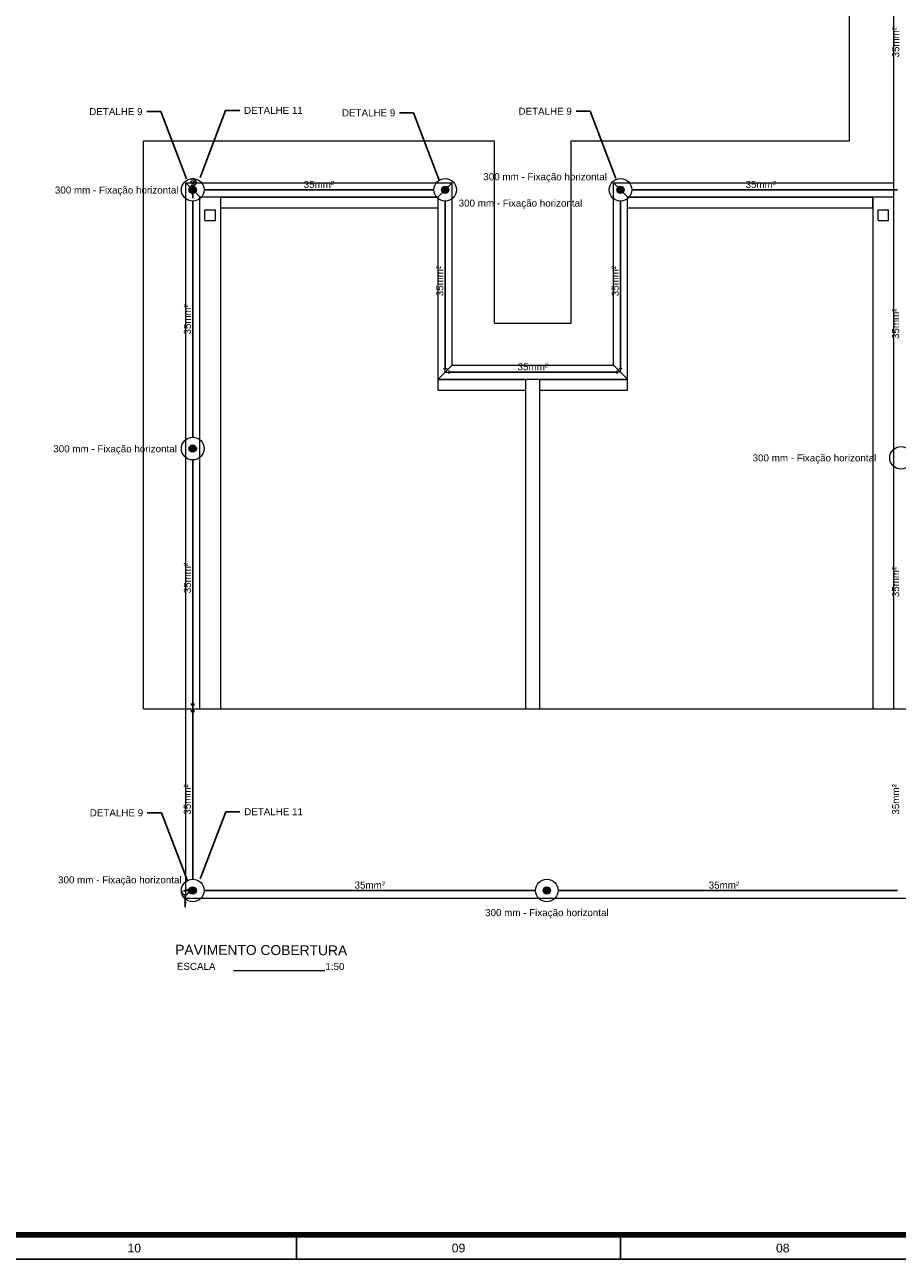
# Model space of a CAD drawing. Header units: millimetres. Extents: x 659 to 1031, y -73 to 11.
# Tile 75 of 141: x 814 to 839, y -73 to -38. Entities that reach past the tile are written whole.
import ezdxf
from ezdxf.enums import TextEntityAlignment as Align

# ---------------------------------------------------------------- set-up
doc = ezdxf.new("R2010")
doc.units = ezdxf.units.MM
doc.header["$MEASUREMENT"] = 0
doc.linetypes.add('NULL', pattern=[0])
for name, color, linetype, lineweight in [('Cotas', 1, 'Continuous', 0), ('IFC-Acessório discreto-Contorno', 69, 'Continuous', 5), ('IFC-Elemento de mobília-Contorno', 152, 'Continuous', 5), ('IFC-Laje-Contorno', 134, 'Continuous', 5), ('IFC-Parede padrão-Contorno', 44, 'Continuous', 5), ('P-Simbol', 170, 'Continuous', 20), ('PR-Condutos 35mm²', 210, 'Continuous', 25), ('PR-Conexões', 5, 'Continuous', 20), ('PR-Textos conduto', 7, 'Continuous', 9), ('Textos', 7, 'Continuous', 9)]:
    doc.layers.add(name, color=color, linetype=linetype, lineweight=lineweight)
doc.layers.add('Prancha', color=1, linetype='Continuous')
doc.styles.add('Arial', font='arial.ttf')
doc.styles.add('SWIS', font='swisse.ttf')
doc.styles.add('Swis721ExBT', font='swisse.ttf')
doc.dimstyles.get("Standard").update_dxf_attribs({"dimtxt": 0.18, "dimasz": 0.18, "dimexe": 0.18, "dimexo": 0.0625, "dimgap": 0.09, "dimtad": 0, "dimtih": 1, "dimtoh": 1, "dimdec": 4, "dimzin": 0, "dimdsep": 46, "dimtxsty": 'Standard', "dimcen": 0.09, "dimadec": 0, "dimazin": 0, "dimtfac": 1, "dimtdec": 4, "dimtofl": 0, "dimtmove": 0, "dimatfit": 3, "dimfxl": 1, "dimtolj": 1, "dimtzin": 0, "dimarcsym": 0})

# ---------------------------------------------------------------- blocks, each defined once
blk = doc.blocks.new('Folha A0')
at = {"layer": 'Prancha', "color": 4, "lineweight": 100}
blk.add_line((-0.7, 0.7), (-117.3, 0.7), dxfattribs=at)
at = {"layer": 'Prancha', "color": 1}
blk.add_line((-83.25, 0), (-83.25, 0.7), dxfattribs=at)
at = {"layer": 'Prancha', "color": 2}
blk.add_line((-74, 0), (-74, 0.7), dxfattribs=at)
at = {"layer": 'Prancha', "color": 1}
blk.add_lwpolyline([(-119.8, 0), (0, 0), (0, 84.1), (-119.8, 84.1)], close=True, dxfattribs=at)
at = {"layer": 'Prancha', "color": 1, "style": 'SWIS'}
for s, p in [('10', (-87.875, 0.121)), ('09', (-78.625, 0.121)), ('08', (-69.375, 0.121))]:
    blk.add_text(s, height=0.25, dxfattribs=at).set_placement(p, align=Align.BOTTOM_CENTER)

msp = doc.modelspace()

# ---------------------------------------------------------------- hatches: boundary and pattern name
at = {"layer": 'P-Simbol', "linetype": 'Continuous'}
for points in [[(819.25, -42.968), (819.25, -42.959), (819.248, -42.949), (819.246, -42.941), (819.244, -42.932), (819.24, -42.923), (819.236, -42.915), (819.231, -42.908), (819.226, -42.9), (819.219, -42.894), (819.213, -42.887), (819.205, -42.882), (819.198, -42.877), (819.19, -42.873), (819.181, -42.869), (819.172, -42.866), (819.163, -42.864), (819.154, -42.863), (819.145, -42.863), (819.136, -42.863), (819.127, -42.864), (819.118, -42.866), (819.109, -42.869), (819.101, -42.873), (819.093, -42.877), (819.085, -42.882), (819.078, -42.887), (819.071, -42.894), (819.065, -42.9), (819.059, -42.908), (819.054, -42.915), (819.05, -42.923), (819.047, -42.932), (819.044, -42.941), (819.042, -42.949), (819.041, -42.959), (819.04, -42.968), (819.041, -42.977), (819.042, -42.986), (819.044, -42.995), (819.047, -43.004), (819.05, -43.012), (819.054, -43.02), (819.059, -43.028), (819.065, -43.035), (819.071, -43.042), (819.078, -43.048), (819.085, -43.054), (819.093, -43.058), (819.101, -43.063), (819.109, -43.066), (819.118, -43.069), (819.127, -43.071), (819.136, -43.072), (819.145, -43.072), (819.154, -43.072), (819.163, -43.071), (819.172, -43.069), (819.181, -43.066), (819.19, -43.063), (819.198, -43.058), (819.205, -43.054), (819.213, -43.048), (819.219, -43.042), (819.226, -43.035), (819.231, -43.028), (819.236, -43.02), (819.24, -43.012), (819.244, -43.004), (819.246, -42.995), (819.248, -42.986), (819.25, -42.977)], [(826.454, -42.968), (826.453, -42.959), (826.452, -42.949), (826.45, -42.941), (826.447, -42.932), (826.444, -42.923), (826.44, -42.915), (826.435, -42.908), (826.429, -42.9), (826.423, -42.894), (826.416, -42.887), (826.409, -42.882), (826.401, -42.877), (826.393, -42.873), (826.385, -42.869), (826.376, -42.866), (826.367, -42.864), (826.358, -42.863), (826.349, -42.863), (826.34, -42.863), (826.331, -42.864), (826.322, -42.866), (826.313, -42.869), (826.305, -42.873), (826.297, -42.877), (826.289, -42.882), (826.282, -42.887), (826.275, -42.894), (826.269, -42.9), (826.263, -42.908), (826.258, -42.915), (826.254, -42.923), (826.25, -42.932), (826.248, -42.941), (826.246, -42.949), (826.245, -42.959), (826.244, -42.968), (826.245, -42.977), (826.246, -42.986), (826.248, -42.995), (826.25, -43.004), (826.254, -43.012), (826.258, -43.02), (826.263, -43.028), (826.269, -43.035), (826.275, -43.042), (826.282, -43.048), (826.289, -43.054), (826.297, -43.058), (826.305, -43.063), (826.313, -43.066), (826.322, -43.069), (826.331, -43.071), (826.34, -43.072), (826.349, -43.072), (826.358, -43.072), (826.367, -43.071), (826.376, -43.069), (826.385, -43.066), (826.393, -43.063), (826.401, -43.058), (826.409, -43.054), (826.416, -43.048), (826.423, -43.042), (826.429, -43.035), (826.435, -43.028), (826.44, -43.02), (826.444, -43.012), (826.447, -43.004), (826.45, -42.995), (826.452, -42.986), (826.453, -42.977)], [(831.454, -42.968), (831.453, -42.959), (831.452, -42.949), (831.45, -42.941), (831.447, -42.932), (831.444, -42.923), (831.44, -42.915), (831.435, -42.908), (831.429, -42.9), (831.423, -42.894), (831.416, -42.887), (831.409, -42.882), (831.401, -42.877), (831.393, -42.873), (831.385, -42.869), (831.376, -42.866), (831.367, -42.864), (831.358, -42.863), (831.349, -42.863), (831.34, -42.863), (831.331, -42.864), (831.322, -42.866), (831.313, -42.869), (831.305, -42.873), (831.297, -42.877), (831.289, -42.882), (831.282, -42.887), (831.275, -42.894), (831.269, -42.9), (831.263, -42.908), (831.258, -42.915), (831.254, -42.923), (831.25, -42.932), (831.248, -42.941), (831.246, -42.949), (831.245, -42.959), (831.244, -42.968), (831.245, -42.977), (831.246, -42.986), (831.248, -42.995), (831.25, -43.004), (831.254, -43.012), (831.258, -43.02), (831.263, -43.028), (831.269, -43.035), (831.275, -43.042), (831.282, -43.048), (831.289, -43.054), (831.297, -43.058), (831.305, -43.063), (831.313, -43.066), (831.322, -43.069), (831.331, -43.071), (831.34, -43.072), (831.349, -43.072), (831.358, -43.072), (831.367, -43.071), (831.376, -43.069), (831.385, -43.066), (831.393, -43.063), (831.401, -43.058), (831.409, -43.054), (831.416, -43.048), (831.423, -43.042), (831.429, -43.035), (831.435, -43.028), (831.44, -43.02), (831.444, -43.012), (831.447, -43.004), (831.45, -42.995), (831.452, -42.986), (831.453, -42.977)], [(819.25, -50.348), (819.25, -50.339), (819.248, -50.33), (819.246, -50.321), (819.244, -50.313), (819.24, -50.304), (819.236, -50.296), (819.231, -50.288), (819.226, -50.281), (819.219, -50.274), (819.213, -50.268), (819.205, -50.263), (819.198, -50.258), (819.19, -50.253), (819.181, -50.25), (819.172, -50.247), (819.163, -50.245), (819.154, -50.244), (819.145, -50.244), (819.136, -50.244), (819.127, -50.245), (819.118, -50.247), (819.109, -50.25), (819.101, -50.253), (819.093, -50.258), (819.085, -50.263), (819.078, -50.268), (819.071, -50.274), (819.065, -50.281), (819.059, -50.288), (819.054, -50.296), (819.05, -50.304), (819.047, -50.313), (819.044, -50.321), (819.042, -50.33), (819.041, -50.339), (819.04, -50.348), (819.041, -50.358), (819.042, -50.367), (819.044, -50.376), (819.047, -50.384), (819.05, -50.393), (819.054, -50.401), (819.059, -50.409), (819.065, -50.416), (819.071, -50.423), (819.078, -50.429), (819.085, -50.434), (819.093, -50.439), (819.101, -50.443), (819.109, -50.447), (819.118, -50.45), (819.127, -50.452), (819.136, -50.453), (819.145, -50.453), (819.154, -50.453), (819.163, -50.452), (819.172, -50.45), (819.181, -50.447), (819.19, -50.443), (819.198, -50.439), (819.205, -50.434), (819.213, -50.429), (819.219, -50.423), (819.226, -50.416), (819.231, -50.409), (819.236, -50.401), (819.24, -50.393), (819.244, -50.384), (819.246, -50.376), (819.248, -50.367), (819.25, -50.358)], [(819.25, -62.95), (819.249, -62.941), (819.248, -62.932), (819.246, -62.923), (819.244, -62.914), (819.24, -62.906), (819.236, -62.898), (819.231, -62.89), (819.225, -62.883), (819.219, -62.876), (819.212, -62.87), (819.205, -62.864), (819.197, -62.86), (819.189, -62.855), (819.181, -62.852), (819.172, -62.849), (819.163, -62.847), (819.154, -62.846), (819.145, -62.846), (819.136, -62.846), (819.127, -62.847), (819.118, -62.849), (819.109, -62.852), (819.101, -62.855), (819.093, -62.86), (819.085, -62.864), (819.078, -62.87), (819.071, -62.876), (819.065, -62.883), (819.059, -62.89), (819.054, -62.898), (819.05, -62.906), (819.047, -62.914), (819.044, -62.923), (819.042, -62.932), (819.041, -62.941), (819.04, -62.95), (819.041, -62.959), (819.042, -62.969), (819.044, -62.977), (819.047, -62.986), (819.05, -62.995), (819.054, -63.003), (819.059, -63.01), (819.065, -63.018), (819.071, -63.024), (819.078, -63.031), (819.085, -63.036), (819.093, -63.041), (819.101, -63.045), (819.109, -63.049), (819.118, -63.052), (819.127, -63.054), (819.136, -63.055), (819.145, -63.055), (819.154, -63.055), (819.163, -63.054), (819.172, -63.052), (819.181, -63.049), (819.189, -63.045), (819.197, -63.041), (819.205, -63.036), (819.212, -63.031), (819.219, -63.024), (819.225, -63.018), (819.231, -63.01), (819.236, -63.003), (819.24, -62.995), (819.244, -62.986), (819.246, -62.977), (819.248, -62.969), (819.249, -62.959)], [(829.352, -62.95), (829.352, -62.941), (829.351, -62.932), (829.349, -62.923), (829.346, -62.914), (829.343, -62.906), (829.338, -62.898), (829.333, -62.89), (829.328, -62.883), (829.322, -62.876), (829.315, -62.87), (829.308, -62.864), (829.3, -62.86), (829.292, -62.855), (829.283, -62.852), (829.275, -62.849), (829.266, -62.847), (829.257, -62.846), (829.248, -62.846), (829.238, -62.846), (829.229, -62.847), (829.22, -62.849), (829.212, -62.852), (829.203, -62.855), (829.195, -62.86), (829.187, -62.864), (829.18, -62.87), (829.173, -62.876), (829.167, -62.883), (829.162, -62.89), (829.157, -62.898), (829.153, -62.906), (829.149, -62.914), (829.146, -62.923), (829.144, -62.932), (829.143, -62.941), (829.143, -62.95), (829.143, -62.959), (829.144, -62.969), (829.146, -62.977), (829.149, -62.986), (829.153, -62.995), (829.157, -63.003), (829.162, -63.01), (829.167, -63.018), (829.173, -63.024), (829.18, -63.031), (829.187, -63.036), (829.195, -63.041), (829.203, -63.045), (829.212, -63.049), (829.22, -63.052), (829.229, -63.054), (829.238, -63.055), (829.248, -63.055), (829.257, -63.055), (829.266, -63.054), (829.275, -63.052), (829.283, -63.049), (829.292, -63.045), (829.3, -63.041), (829.308, -63.036), (829.315, -63.031), (829.322, -63.024), (829.328, -63.018), (829.333, -63.01), (829.338, -63.003), (829.343, -62.995), (829.346, -62.986), (829.349, -62.977), (829.351, -62.969), (829.352, -62.959)]]:
    msp.add_hatch(color=142, dxfattribs=at).paths.add_polyline_path(points)
at = {"layer": 'PR-Condutos 35mm²', "linetype": 'Continuous'}
for points in [[(819.144, -43.203), (819.183, -43.058), (819.106, -43.058)], [(818.933, -63.427), (818.971, -63.282), (818.894, -63.282)]]:
    msp.add_hatch(color=201, dxfattribs=at).paths.add_polyline_path(points)

# ---------------------------------------------------------------- linework, layer by layer
at = {"layer": 'IFC-Acessório discreto-Contorno', "color": 8, "lineweight": 5}
for p, q in [((819.495, -43.538), (819.795, -43.538)), ((819.495, -43.838), (819.495, -43.538)), ((819.795, -43.838), (819.795, -43.538)), ((838.695, -43.538), (838.995, -43.538)), ((838.695, -43.838), (838.695, -43.538)), ((838.995, -43.838), (838.995, -43.538)), ((819.495, -43.838), (819.795, -43.838)), ((838.695, -43.838), (838.995, -43.838))]:
    msp.add_line(p, q, dxfattribs=at)
at = {"layer": 'IFC-Elemento de mobília-Contorno', "color": 8, "lineweight": 5}
for p, q in [((819.945, -43.178), (819.945, -43.168)), ((819.945, -43.478), (819.945, -43.178)), ((819.945, -43.178), (826.149, -43.178)), ((831.549, -43.178), (838.545, -43.178)), ((838.545, -43.178), (838.545, -43.168)), ((838.545, -43.478), (838.545, -43.178)), ((819.945, -43.478), (826.149, -43.478)), ((831.549, -43.478), (838.545, -43.478)), ((826.149, -48.378), (826.149, -48.368)), ((826.149, -48.678), (826.149, -48.378)), ((826.149, -48.378), (828.649, -48.378)), ((828.649, -48.378), (828.649, -48.368)), ((828.649, -57.768), (828.649, -48.368)), ((829.049, -48.378), (829.049, -48.368)), ((829.049, -57.768), (829.049, -48.378)), ((829.049, -48.378), (831.549, -48.378)), ((831.549, -48.378), (831.549, -48.368)), ((831.549, -48.678), (831.549, -48.378)), ((826.149, -48.678), (828.649, -48.678)), ((829.049, -48.678), (831.549, -48.678))]:
    msp.add_line(p, q, dxfattribs=at)
at = {"layer": 'IFC-Laje-Contorno', "color": 8, "lineweight": 5}
for p, q in [((837.885, -41.568), (837.885, -35.964)), ((817.745, -41.568), (826.549, -41.568)), ((817.745, -42.768), (817.745, -41.568)), ((826.549, -41.568), (827.749, -41.568)), ((827.749, -46.768), (827.749, -41.568)), ((829.943, -41.568), (837.885, -41.568)), ((829.943, -42.768), (829.943, -41.568)), ((817.745, -57.768), (817.745, -42.768)), ((829.943, -46.768), (829.943, -42.768)), ((838.545, -43.168), (838.553, -43.168)), ((838.553, -57.768), (838.553, -43.168)), ((819.945, -57.768), (819.945, -43.478)), ((827.749, -46.768), (829.943, -46.768)), ((817.745, -57.768), (818.945, -57.768)), ((818.945, -57.768), (851.942, -57.768)), ((818.945, -63.168), (818.945, -57.768)), ((818.945, -63.168), (857.342, -63.168))]:
    msp.add_line(p, q, dxfattribs=at)
at = {"layer": 'IFC-Parede padrão-Contorno', "color": 8, "lineweight": 5}
for p, q in [((839.145, -57.768), (839.145, -34.771)), ((818.945, -42.768), (826.549, -42.768)), ((818.945, -42.768), (819.345, -43.168)), ((818.945, -57.768), (818.945, -42.768)), ((826.149, -43.168), (826.549, -42.768)), ((826.549, -47.968), (826.549, -42.768)), ((831.149, -42.768), (831.549, -43.168)), ((831.149, -47.968), (831.149, -42.768)), ((831.149, -42.768), (839.145, -42.768)), ((819.345, -43.168), (826.149, -43.168)), ((819.345, -57.768), (819.345, -43.168)), ((826.149, -48.368), (826.149, -43.168)), ((831.549, -48.368), (831.549, -43.168)), ((831.549, -43.168), (839.145, -43.168)), ((826.149, -48.368), (826.549, -47.968)), ((826.549, -47.968), (831.149, -47.968)), ((831.149, -47.968), (831.549, -48.368)), ((826.149, -48.368), (831.549, -48.368))]:
    msp.add_line(p, q, dxfattribs=at)
at = {"layer": 'P-Simbol'}
for centre, radius in [((819.145, -42.968), 0.322), ((819.145, -42.968), 0.105), ((819.145, -42.968), 0.105), ((819.145, -42.968), 0.105), ((826.349, -42.968), 0.322), ((826.349, -42.968), 0.105), ((826.349, -42.968), 0.105), ((826.349, -42.968), 0.105), ((831.349, -42.968), 0.322), ((831.349, -42.968), 0.105), ((831.349, -42.968), 0.105), ((831.349, -42.968), 0.105), ((819.145, -50.348), 0.322), ((819.145, -50.348), 0.105), ((819.145, -50.348), 0.105), ((819.145, -50.348), 0.105), ((839.351, -50.609), 0.322), ((819.145, -62.95), 0.322), ((829.248, -62.95), 0.322), ((819.145, -62.95), 0.105), ((819.145, -62.95), 0.105), ((819.145, -62.95), 0.105), ((829.248, -62.95), 0.105), ((829.248, -62.95), 0.105), ((829.248, -62.95), 0.105)]:
    msp.add_circle(centre, radius, dxfattribs=at)
at = {"layer": 'PR-Condutos 35mm²'}
for p, q in [((819.145, -42.751), (819.144, -42.753)), ((819.145, -42.863), (819.145, -42.851)), ((819.145, -43.29), (819.145, -50.026)), ((826.027, -42.968), (819.467, -42.968)), ((826.349, -48.068), (826.349, -43.29)), ((831.349, -43.29), (831.349, -48.068)), ((831.671, -42.968), (839.251, -42.968)), ((831.249, -48.168), (826.449, -48.168)), ((819.145, -50.671), (819.145, -57.629)), ((819.146, -57.659), (819.145, -57.829)), ((819.145, -62.628), (819.145, -57.859)), ((818.923, -62.951), (818.933, -62.977)), ((819.04, -62.95), (819.023, -62.95)), ((819.467, -62.95), (828.925, -62.95)), ((829.57, -62.95), (839.25, -62.95))]:
    msp.add_line(p, q, dxfattribs=at)
for points in [[(819.094, -42.839), (819.108, -42.846), (819.123, -42.851), (819.139, -42.853), (819.154, -42.852), (819.169, -42.85), (819.184, -42.845), (819.198, -42.837), (819.21, -42.828), (819.221, -42.817), (819.23, -42.805), (819.237, -42.791), (819.242, -42.776), (819.244, -42.761), (819.244, -42.745), (819.242, -42.73), (819.237, -42.715), (819.23, -42.701), (819.221, -42.689), (819.21, -42.678), (819.198, -42.668), (819.184, -42.661), (819.169, -42.656), (819.154, -42.653), (819.139, -42.653), (819.123, -42.655), (819.108, -42.66), (819.094, -42.666)], [(819.144, -42.853), (819.144, -43.203)], [(818.834, -62.959), (818.833, -62.974), (818.833, -62.99), (818.837, -63.005), (818.842, -63.019), (818.85, -63.033), (818.86, -63.045), (818.871, -63.055), (818.884, -63.064), (818.898, -63.07), (818.913, -63.075), (818.928, -63.076), (818.944, -63.076), (818.959, -63.073), (818.974, -63.068), (818.987, -63.06), (818.999, -63.051), (819.01, -63.04), (819.019, -63.027), (819.026, -63.013), (819.03, -62.998), (819.032, -62.983), (819.032, -62.967), (819.029, -62.952), (819.024, -62.937), (819.017, -62.923), (819.008, -62.911), (818.997, -62.9)], [(818.933, -63.077), (818.933, -63.427)]]:
    msp.add_lwpolyline(points, dxfattribs=at)
at = {"layer": 'PR-Conexões'}
for p, q in [((819.195, -42.851), (819.095, -42.851)), ((819.145, -42.751), (819.145, -42.851)), ((826.299, -48.068), (826.399, -48.068)), ((826.349, -48.168), (826.349, -48.068)), ((826.349, -48.168), (826.449, -48.168)), ((826.449, -48.118), (826.449, -48.218)), ((831.249, -48.218), (831.249, -48.118)), ((831.349, -48.168), (831.249, -48.168)), ((831.299, -48.068), (831.399, -48.068)), ((831.349, -48.168), (831.349, -48.068)), ((819.095, -57.629), (819.195, -57.629)), ((819.096, -57.659), (819.196, -57.659)), ((819.145, -57.729), (819.145, -57.629)), ((819.145, -57.759), (819.146, -57.659)), ((819.145, -57.729), (819.145, -57.829)), ((819.195, -57.829), (819.095, -57.829)), ((819.195, -57.859), (819.095, -57.859)), ((819.145, -57.759), (819.145, -57.859)), ((818.97, -62.934), (818.876, -62.968)), ((818.923, -62.95), (819.023, -62.95)), ((818.923, -62.95), (818.923, -62.951)), ((819.023, -62.9), (819.023, -63))]:
    msp.add_line(p, q, dxfattribs=at)
msp.add_circle((819.145, -42.751), 0.05, dxfattribs=at)
at = {"layer": 'Textos', "color": 1}
msp.add_line((820.309, -65.232), (822.915, -65.234), dxfattribs=at)

# ---------------------------------------------------------------- block references
at = {"layer": 'Prancha'}
msp.add_blockref('Folha A0', (905.352, -73.47), dxfattribs=at)

# ---------------------------------------------------------------- texts
at = {"layer": 'PR-Textos conduto', "linetype": 'NULL', "char_height": 0.2, "width": 1.73841, "attachment_point": 8, "line_spacing_factor": 0.6, "style": 'Arial'}
for insert, rotation in [((839.302, -38.758), 89.9773), ((826.298, -45.568), 90.0002), ((831.298, -45.568), 90.0002), ((819.095, -46.658), 90.0002), ((839.3, -46.788), 90.0002), ((819.095, -54.039), 90.0002), ((839.3, -54.152), 90.0002), ((819.094, -60.355), 90.0002), ((839.3, -60.352), 90.0002)]:
    msp.add_mtext('35mm²', dxfattribs=dict(at, insert=insert, rotation=rotation))
for insert in [(822.747, -42.917), (835.35, -42.917), (828.849, -48.117), (824.196, -62.9), (834.299, -62.9)]:
    msp.add_mtext('35mm²', dxfattribs=dict(at, insert=insert))
at = {"layer": 'Textos', "color": 3, "linetype": 'Continuous', "style": 'SWIS'}
msp.add_text('PAVIMENTO COBERTURA', height=0.28224, rotation=359.7496, dxfattribs=at).set_placement((818.645, -64.78))
at = {"layer": 'Textos', "linetype": 'NULL', "char_height": 0.2, "style": 'Arial'}
for s, insert, width, attachment_point, line_spacing_factor in [('DETALHE 9', (817.714, -40.738), 3.1461, 6, 0.9), ('DETALHE 11', (820.608, -40.701), 3.1461, 4, 0.9), ('DETALHE 9', (824.923, -40.773), 3.1461, 6, 0.9), ('DETALHE 9', (829.959, -40.728), 3.1461, 6, 0.9), ('300 mm - Fixação horizontal', (830.96, -42.755), 7.04878, 9, 0.6), ('300 mm - Fixação horizontal', (818.738, -43.134), 7.04878, 9, 0.6), ('300 mm - Fixação horizontal', (826.732, -43.507), 7.04878, 7, 0.6), ('300 mm - Fixação horizontal', (818.692, -50.514), 7.04878, 9, 0.6), ('300 mm - Fixação horizontal', (838.642, -50.775), 7.04878, 9, 0.6), ('DETALHE 9', (817.73, -60.736), 3.1461, 6, 0.9), ('DETALHE 11', (820.613, -60.704), 3.1461, 4, 0.9), ('300 mm - Fixação horizontal', (818.829, -62.81), 7.04878, 9, 0.6), ('300 mm - Fixação horizontal', (829.248, -63.745), 7.04878, 8, 0.6)]:
    msp.add_mtext(s, dxfattribs=dict(at, insert=insert, width=width, attachment_point=attachment_point, line_spacing_factor=line_spacing_factor))
at = {"layer": 'Textos', "color": 2, "char_height": 0.2, "width": 2.38879, "attachment_point": 7, "rotation": 359.7496, "line_spacing_factor": 0.798, "style": 'Swis721ExBT'}
for s, insert in [('ESCALA', (818.692, -65.216)), ('1:50', (822.93, -65.222))]:
    msp.add_mtext(s, dxfattribs=dict(at, insert=insert))

# ---------------------------------------------------------------- leaders
at = {"layer": 'Cotas'}
for points in [[(818.967, -42.652), (818.238, -40.738), (817.834, -40.738)], [(819.356, -42.615), (820.084, -40.701), (820.488, -40.701)], [(826.176, -42.687), (825.447, -40.773), (825.043, -40.773)], [(831.212, -42.642), (830.483, -40.728), (830.079, -40.728)], [(818.982, -62.65), (818.254, -60.736), (817.85, -60.736)], [(819.361, -62.617), (820.089, -60.704), (820.493, -60.704)]]:
    msp.add_leader(points, dimstyle='Standard', override={"dimasz": 0.15}, dxfattribs=at)

doc.saveas('drawing.dxf')
